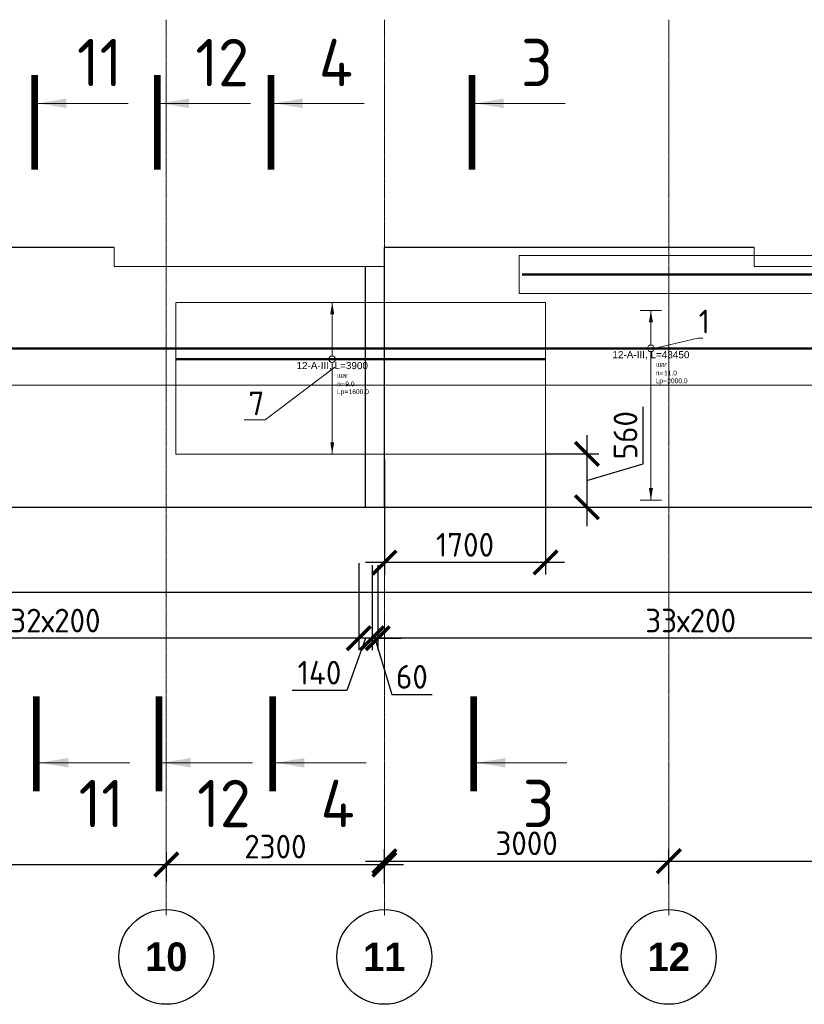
# Model space of a CAD drawing. Header units: millimetres. Extents: x 376598 to 1249954, y -318491 to -22134.
# Tile 149 of 256: x 611822 to 620098, y -135786 to -125399. Entities that reach past the tile are written whole.
import ezdxf
from ezdxf import colors
from ezdxf.entities.mleader import LeaderData, LeaderLine
from ezdxf.enums import TextEntityAlignment as Align
from ezdxf.math import Vec2, Vec3

# ---------------------------------------------------------------- set-up
doc = ezdxf.new("R2010")
doc.units = ezdxf.units.MM
doc.set_wipeout_variables(frame=1)
for name, pattern in [('______5', [1100, 800, -100, 100, -100]), ('________', [0]), ('ACAD_ISO02W100', [15, 12, -3]), ('осевая', [50.8, 31.75, -6.35, 6.35, -6.35])]:
    doc.linetypes.add(name, pattern=pattern)
for name, color, linetype, lineweight in [('Standard', 7, 'Continuous', 25), ('АрмСтер', 2, 'Continuous', 50), ('Оси', 40, '______5', 18), ('подоснова', 151, 'Continuous', 5), ('РАЗМЕРЫ', 1, 'Continuous', 9), ('Узлы', 7, 'Continuous', 0)]:
    doc.layers.add(name, color=color, linetype=linetype, lineweight=lineweight)
doc.layers.add('АрмСтер_атрибуты', color=2, linetype='Continuous', lineweight=0, plot=False)
doc.styles.add('Century Gothic', font='GOTHIC.TTF')
doc.styles.add('GOST-2.304_Type-B', font='GOST_Common.ttf')
doc.styles.get("Standard").update_dxf_attribs({"font": 'arial.ttf'})
doc.styles.add('Аннотативный', font='arial.ttf')
doc.dimstyles.new('СПДС', dxfattribs={"dimscale": 100, "dimtxt": 2.5, "dimasz": 2.5, "dimexe": 1.25, "dimexo": 0, "dimtad": 1, "dimdec": 0, "dimtxsty": 'GOST-2.304_Type-B', "dimblk": 'ARCHTICK', "dimcen": 2.5, "dimdle": 2, "dimadec": 0, "dimazin": 2, "dimtfac": 0.75, "dimtdec": 0, "dimtmove": 1, "dimatfit": 3, "dimfxl": 1, "dimtolj": 1, "dimarcsym": 1})

# ---------------------------------------------------------------- blocks, each defined once
blk = doc.blocks.new('NSY101')
at = {"color": 0, "linetype": 'ByBlock', "lineweight": -2}
blk.add_circle((0, 0), 50, dxfattribs=at)
blk = doc.blocks.new('_ArchTick')
at = {"color": 0, "linetype": 'ByBlock', "const_width": 0.15}
blk.add_lwpolyline([(-0.5, -0.5), (0.5, 0.5)], dxfattribs=at)
blk = doc.blocks.new('*D70')
at = {"layer": 'DEFPOINTS', "color": 0, "lineweight": 0, "transparency": 16777216}
for p in [(613369, -134311), (613369, -134493), (608969, -134525)]:
    blk.add_point(p, dxfattribs=at)
at = {"layer": 'РАЗМЕРЫ', "color": 0, "lineweight": -2, "transparency": 16777216}
for p, q in [((608969, -134525), (608969, -134186)), ((613369, -134493), (613369, -134186)), ((608769, -134311), (613569, -134311))]:
    blk.add_line(p, q, dxfattribs=at)
at = {"layer": 'РАЗМЕРЫ', "color": 0, "lineweight": -2, "transparency": 16777216, "xscale": 250, "yscale": 250, "zscale": 250, "rotation": 180}
blk.add_blockref('_ArchTick', (608969, -134311), dxfattribs=at)
at = {"layer": 'РАЗМЕРЫ', "color": 0, "lineweight": -2, "transparency": 16777216, "xscale": 250, "yscale": 250, "zscale": 250}
blk.add_blockref('_ArchTick', (613369, -134311), dxfattribs=at)
at = {"layer": 'РАЗМЕРЫ', "color": 0, "lineweight": 0, "transparency": 16777216, "insert": (611169, -134123), "char_height": 250, "attachment_point": 5, "style": 'GOST-2.304_Type-B'}
blk.add_mtext('\\A1;4400', dxfattribs=at)
blk = doc.blocks.new('*D71')
at = {"layer": 'DEFPOINTS', "color": 0, "lineweight": 0, "transparency": 16777216}
for p in [(615669, -134311), (613369, -134493), (615669, -134511)]:
    blk.add_point(p, dxfattribs=at)
at = {"layer": 'РАЗМЕРЫ', "color": 0, "lineweight": -2, "transparency": 16777216}
for p, q in [((613369, -134493), (613369, -134186)), ((615669, -134511), (615669, -134186)), ((613169, -134311), (615869, -134311))]:
    blk.add_line(p, q, dxfattribs=at)
at = {"layer": 'РАЗМЕРЫ', "color": 0, "lineweight": -2, "transparency": 16777216, "xscale": 250, "yscale": 250, "zscale": 250, "rotation": 180}
blk.add_blockref('_ArchTick', (613369, -134311), dxfattribs=at)
at = {"layer": 'РАЗМЕРЫ', "color": 0, "lineweight": -2, "transparency": 16777216, "xscale": 250, "yscale": 250, "zscale": 250}
blk.add_blockref('_ArchTick', (615669, -134311), dxfattribs=at)
at = {"layer": 'РАЗМЕРЫ', "color": 0, "lineweight": 0, "transparency": 16777216, "insert": (614519, -134123), "char_height": 250, "attachment_point": 5, "style": 'GOST-2.304_Type-B'}
blk.add_mtext('\\A1;2300', dxfattribs=at)
blk = doc.blocks.new('*D72')
at = {"layer": 'DEFPOINTS', "color": 0, "lineweight": 0, "transparency": 16777216}
for p in [(618669, -134276), (615669, -134511), (618669, -134517)]:
    blk.add_point(p, dxfattribs=at)
at = {"layer": 'РАЗМЕРЫ', "color": 0, "lineweight": -2, "transparency": 16777216}
for p, q in [((615669, -134511), (615669, -134151)), ((618669, -134517), (618669, -134151)), ((615469, -134276), (618869, -134276))]:
    blk.add_line(p, q, dxfattribs=at)
at = {"layer": 'РАЗМЕРЫ', "color": 0, "lineweight": -2, "transparency": 16777216, "xscale": 250, "yscale": 250, "zscale": 250, "rotation": 180}
blk.add_blockref('_ArchTick', (615669, -134276), dxfattribs=at)
at = {"layer": 'РАЗМЕРЫ', "color": 0, "lineweight": -2, "transparency": 16777216, "xscale": 250, "yscale": 250, "zscale": 250}
blk.add_blockref('_ArchTick', (618669, -134276), dxfattribs=at)
at = {"layer": 'РАЗМЕРЫ', "color": 0, "lineweight": 0, "transparency": 16777216, "insert": (617169, -134088), "char_height": 250, "attachment_point": 5, "style": 'GOST-2.304_Type-B'}
blk.add_mtext('\\A1;3000', dxfattribs=at)
blk = doc.blocks.new('*D73')
at = {"layer": 'DEFPOINTS', "color": 0, "lineweight": 0, "transparency": 16777216}
for p in [(622469, -134053), (622469, -134276), (618669, -134517)]:
    blk.add_point(p, dxfattribs=at)
at = {"layer": 'РАЗМЕРЫ', "color": 0, "lineweight": -2, "transparency": 16777216}
for p, q in [((622469, -134053), (622469, -134401)), ((618669, -134517), (618669, -134151)), ((618469, -134276), (622669, -134276))]:
    blk.add_line(p, q, dxfattribs=at)
at = {"layer": 'РАЗМЕРЫ', "color": 0, "lineweight": -2, "transparency": 16777216, "xscale": 250, "yscale": 250, "zscale": 250, "rotation": 180}
blk.add_blockref('_ArchTick', (618669, -134276), dxfattribs=at)
at = {"layer": 'РАЗМЕРЫ', "color": 0, "lineweight": -2, "transparency": 16777216, "xscale": 250, "yscale": 250, "zscale": 250}
blk.add_blockref('_ArchTick', (622469, -134276), dxfattribs=at)
at = {"layer": 'РАЗМЕРЫ', "color": 0, "lineweight": 0, "transparency": 16777216, "insert": (620569, -134088), "char_height": 250, "attachment_point": 5, "style": 'GOST-2.304_Type-B'}
blk.add_mtext('\\A1;3800', dxfattribs=at)
blk = doc.blocks.new('*D113')
at = {"layer": 'DEFPOINTS', "color": 0, "lineweight": 0, "transparency": 16777216}
for p in [(615599, -131152, -360), (622198, -131132, -720), (615599, -131925)]:
    blk.add_point(p, dxfattribs=at)
at = {"layer": 'РАЗМЕРЫ', "color": 0, "lineweight": -2, "transparency": 16777216}
for p, q in [((615599, -131152), (615599, -132050)), ((622198, -131132), (622198, -132050)), ((622398, -131925), (615399, -131925))]:
    blk.add_line(p, q, dxfattribs=at)
at = {"layer": 'РАЗМЕРЫ', "color": 0, "lineweight": -2, "transparency": 16777216, "xscale": 250, "yscale": 250, "zscale": 250, "rotation": 180}
blk.add_blockref('_ArchTick', (615599, -131925), dxfattribs=at)
at = {"layer": 'РАЗМЕРЫ', "color": 0, "lineweight": -2, "transparency": 16777216, "xscale": 250, "yscale": 250, "zscale": 250}
blk.add_blockref('_ArchTick', (622198, -131925), dxfattribs=at)
at = {"layer": 'РАЗМЕРЫ', "color": 0, "lineweight": 0, "transparency": 16777216, "insert": (618899, -131738), "char_height": 250, "attachment_point": 5, "style": 'GOST-2.304_Type-B'}
blk.add_mtext('\\A1;33х200', dxfattribs=at)
blk = doc.blocks.new('*D120')
at = {"layer": 'DEFPOINTS', "color": 0, "lineweight": 0, "transparency": 16777216}
for p in [(615538, -131152, -360), (615599, -131433), (615538, -131925)]:
    blk.add_point(p, dxfattribs=at)
at = {"layer": 'РАЗМЕРЫ', "color": 0, "lineweight": -2, "transparency": 16777216}
for p, q in [((615538, -131152), (615538, -132050)), ((615599, -131433), (615599, -132050)), ((615538, -131925), (615288, -131925)), ((615599, -131925), (615538, -131925)), ((615599, -131925), (615538, -131925)), ((615569, -131925), (615747, -132519)), ((615599, -131925), (615849, -131925)), ((615747, -132519), (616172, -132519))]:
    blk.add_line(p, q, dxfattribs=at)
at = {"layer": 'РАЗМЕРЫ', "color": 0, "lineweight": -2, "transparency": 16777216, "xscale": 250, "yscale": 250, "zscale": 250}
blk.add_blockref('_ArchTick', (615538, -131925), dxfattribs=at)
at = {"layer": 'РАЗМЕРЫ', "color": 0, "lineweight": -2, "transparency": 16777216, "xscale": 250, "yscale": 250, "zscale": 250, "rotation": 180}
blk.add_blockref('_ArchTick', (615599, -131925), dxfattribs=at)
at = {"layer": 'РАЗМЕРЫ', "color": 0, "lineweight": 0, "transparency": 16777216, "insert": (615959, -132332), "char_height": 250, "attachment_point": 5, "style": 'GOST-2.304_Type-B'}
blk.add_mtext('\\A1;60', dxfattribs=at)
blk = doc.blocks.new('*D121')
at = {"layer": 'DEFPOINTS', "color": 0, "lineweight": 0, "transparency": 16777216}
for p in [(615398, -131132, -720), (615538, -131152, -360), (615398, -131925)]:
    blk.add_point(p, dxfattribs=at)
at = {"layer": 'РАЗМЕРЫ', "color": 0, "lineweight": -2, "transparency": 16777216}
for p, q in [((615398, -131132), (615398, -132050)), ((615538, -131152), (615538, -132050)), ((615738, -131925), (615198, -131925)), ((615468, -131925), (615271, -132476)), ((615271, -132476), (614696, -132476))]:
    blk.add_line(p, q, dxfattribs=at)
at = {"layer": 'РАЗМЕРЫ', "color": 0, "lineweight": -2, "transparency": 16777216, "xscale": 250, "yscale": 250, "zscale": 250, "rotation": 180}
blk.add_blockref('_ArchTick', (615398, -131925), dxfattribs=at)
at = {"layer": 'РАЗМЕРЫ', "color": 0, "lineweight": -2, "transparency": 16777216, "xscale": 250, "yscale": 250, "zscale": 250}
blk.add_blockref('_ArchTick', (615538, -131925), dxfattribs=at)
at = {"layer": 'РАЗМЕРЫ', "color": 0, "lineweight": 0, "transparency": 16777216, "insert": (614984, -132288), "char_height": 250, "attachment_point": 5, "style": 'GOST-2.304_Type-B'}
blk.add_mtext('\\A1;140', dxfattribs=at)
blk = doc.blocks.new('*D122')
at = {"layer": 'DEFPOINTS', "color": 0, "lineweight": 0, "transparency": 16777216}
for p in [(608998, -131132, -720), (615398, -131132, -720), (608998, -131925)]:
    blk.add_point(p, dxfattribs=at)
at = {"layer": 'РАЗМЕРЫ', "color": 0, "lineweight": -2, "transparency": 16777216}
for p, q in [((608998, -131132), (608998, -132050)), ((615398, -131132), (615398, -132050)), ((615598, -131925), (608798, -131925))]:
    blk.add_line(p, q, dxfattribs=at)
at = {"layer": 'РАЗМЕРЫ', "color": 0, "lineweight": -2, "transparency": 16777216, "xscale": 250, "yscale": 250, "zscale": 250, "rotation": 180}
blk.add_blockref('_ArchTick', (608998, -131925), dxfattribs=at)
at = {"layer": 'РАЗМЕРЫ', "color": 0, "lineweight": -2, "transparency": 16777216, "xscale": 250, "yscale": 250, "zscale": 250}
blk.add_blockref('_ArchTick', (615398, -131925), dxfattribs=at)
at = {"layer": 'РАЗМЕРЫ', "color": 0, "lineweight": 0, "transparency": 16777216, "insert": (612198, -131738), "char_height": 250, "attachment_point": 5, "style": 'GOST-2.304_Type-B'}
blk.add_mtext('\\A1;32х200', dxfattribs=at)
blk = doc.blocks.new('*U146')
at = {"layer": 'РАЗМЕРЫ', "ltscale": 15}
blk.add_line((0, -22800), (0, 20400), dxfattribs=at)
at = {"layer": 'АрмСтер_атрибуты', "style": 'Аннотативный', "flags": 8}
blk.add_attdef('ПОЗ', (110, 30), '', height=75, dxfattribs=at)
blk.add_attdef('НАИМЕНОВАНИЕ', text='', height=75, dxfattribs=at).set_placement((0, -29), align=Align.TOP_CENTER)
at = {"layer": 'АрмСтер_атрибуты', "color": 215, "style": 'Аннотативный'}
for tag, p, flags in [('ШАГ', (191, -194), 10), ('КОЛ', (138, -285), 8), ('ШИРИНА', (173, -368), 8)]:
    blk.add_attdef(tag, p, '', height=50, dxfattribs=dict(at, flags=flags))
at = {"layer": 'АрмСтер_атрибуты', "flags": 9}
for tag, p in [('МАССА', (-2096, -410)), ('ОБОЗНАЧЕНИЕ', (-2096, -524))]:
    blk.add_attdef(tag, p, '', height=75, dxfattribs=at)
blk = doc.blocks.new('*U147')
at = {"layer": 'РАЗМЕРЫ'}
for p, q in [((112, 400), (-112, 400)), ((112, -1600), (-112, -1600))]:
    blk.add_line(p, q, dxfattribs=at)
at = {"layer": 'РАЗМЕРЫ', "ltscale": 15}
blk.add_line((0, -1600), (0, 400), dxfattribs=at)
at = {"layer": 'РАЗМЕРЫ'}
for points in [[(0, 400), (21, 275), (-21, 275)], [(0, -1600), (21, -1475), (-21, -1475)]]:
    blk.add_solid(points, dxfattribs=at)
at = {"layer": 'АрмСтер_атрибуты', "color": 215, "ltscale": 15, "style": 'Аннотативный'}
for s, p in [('шаг', (51, -194)), ('n=', (51, -285)), ('Lр=', (50, -368))]:
    blk.add_text(s, height=50, dxfattribs=at).set_placement(p)
at = {"layer": 'АрмСтер_атрибуты', "flags": 9}
for tag, p in [('МАССА', (-3472, 4790)), ('ОБОЗНАЧЕНИЕ', (-3472, 4676))]:
    blk.add_attdef(tag, p, '', height=75, dxfattribs=at)
at = {"layer": 'АрмСтер_атрибуты', "style": 'Аннотативный', "flags": 8}
blk.add_attdef('ПОЗ', (110, 30), '', height=75, dxfattribs=at)
at = {"layer": 'АрмСтер_атрибуты', "color": 215, "style": 'Аннотативный'}
for tag, p, flags in [('ШАГ', (191, -194), 10), ('КОЛ', (138, -285), 8), ('ШИРИНА', (173, -368), 8)]:
    blk.add_attdef(tag, p, '', height=50, dxfattribs=dict(at, flags=flags))
at = {"linetype": 'Continuous', "lineweight": 0}
blk.add_wipeout([(35, 0), (28, 21), (11, 33), (-11, 33), (-28, 21), (-35, 0), (-28, -21), (-11, -33), (11, -33), (28, -21)], dxfattribs=at)
at = {"color": 0, "linetype": 'ByBlock', "lineweight": -2, "ltscale": 100}
blk.add_line((-33011, 0), (10439, 0), dxfattribs=at)
at = {"layer": 'РАЗМЕРЫ'}
blk.add_circle((0, 0), 35, dxfattribs=at)
at = {"layer": 'АрмСтер_атрибуты', "style": 'Аннотативный', "flags": 8}
blk.add_attdef('НАИМЕНОВАНИЕ', text='', height=75, dxfattribs=at).set_placement((0, -29), align=Align.TOP_CENTER)
blk = doc.blocks.new('_None')
blk = doc.blocks.new('*U148')
at = {"layer": 'РАЗМЕРЫ'}
for p, q in [((112, 200), (-112, 200)), ((112, -200), (-112, -200))]:
    blk.add_line(p, q, dxfattribs=at)
at = {"layer": 'РАЗМЕРЫ', "ltscale": 15}
blk.add_line((0, -200), (0, 200), dxfattribs=at)
at = {"layer": 'РАЗМЕРЫ'}
for points in [[(0, 200), (21, 75), (-21, 75)], [(0, -200), (21, -75), (-21, -75)]]:
    blk.add_solid(points, dxfattribs=at)
at = {"layer": 'АрмСтер_атрибуты', "color": 215, "ltscale": 15, "style": 'Аннотативный'}
for s, p in [('шаг', (51, -194)), ('n=', (51, -285)), ('Lр=', (50, -368))]:
    blk.add_text(s, height=50, dxfattribs=at).set_placement(p)
at = {"layer": 'АрмСтер_атрибуты', "flags": 9}
for tag, p in [('МАССА', (3806, 4790)), ('ОБОЗНАЧЕНИЕ', (3806, 4676))]:
    blk.add_attdef(tag, p, '', height=75, dxfattribs=at)
at = {"layer": 'АрмСтер_атрибуты', "style": 'Аннотативный', "flags": 8}
blk.add_attdef('ПОЗ', (110, 30), '', height=75, dxfattribs=at)
at = {"layer": 'АрмСтер_атрибуты', "color": 215, "style": 'Аннотативный'}
for tag, p, flags in [('ШАГ', (191, -194), 10), ('КОЛ', (138, -285), 8), ('ШИРИНА', (173, -368), 8)]:
    blk.add_attdef(tag, p, '', height=50, dxfattribs=dict(at, flags=flags))
at = {"linetype": 'Continuous', "lineweight": 0}
blk.add_wipeout([(35, 0), (28, 21), (11, 33), (-11, 33), (-28, 21), (-35, 0), (-28, -21), (-11, -33), (11, -33), (28, -21)], dxfattribs=at)
at = {"color": 0, "linetype": 'ByBlock', "lineweight": -2, "ltscale": 100}
blk.add_line((-6683, 0), (5112, 0), dxfattribs=at)
at = {"layer": 'РАЗМЕРЫ'}
blk.add_circle((0, 0), 35, dxfattribs=at)
at = {"layer": 'АрмСтер_атрибуты', "style": 'Аннотативный', "flags": 8}
blk.add_attdef('НАИМЕНОВАНИЕ', text='', height=75, dxfattribs=at).set_placement((0, -29), align=Align.TOP_CENTER)
blk = doc.blocks.new('*U754')
at = {"layer": 'РАЗМЕРЫ'}
for p, q in [((112, 600), (-112, 600)), ((112, -1000), (-112, -1000))]:
    blk.add_line(p, q, dxfattribs=at)
at = {"layer": 'РАЗМЕРЫ', "ltscale": 15}
blk.add_line((0, -1000), (0, 600), dxfattribs=at)
at = {"layer": 'РАЗМЕРЫ'}
for points in [[(0, 600), (21, 475), (-21, 475)], [(0, -1000), (21, -875), (-21, -875)]]:
    blk.add_solid(points, dxfattribs=at)
at = {"layer": 'АрмСтер_атрибуты', "color": 215, "ltscale": 15, "style": 'Аннотативный'}
for s, p in [('шаг', (51, -194)), ('n=', (51, -285)), ('Lр=', (50, -368))]:
    blk.add_text(s, height=50, dxfattribs=at).set_placement(p)
at = {"layer": 'АрмСтер_атрибуты', "flags": 9}
for tag, p in [('МАССА', (8340, 4790)), ('ОБОЗНАЧЕНИЕ', (8340, 4676))]:
    blk.add_attdef(tag, p, '', height=75, dxfattribs=at)
at = {"layer": 'АрмСтер_атрибуты', "style": 'Аннотативный', "flags": 8}
blk.add_attdef('ПОЗ', (110, 30), '', height=75, dxfattribs=at)
at = {"layer": 'АрмСтер_атрибуты', "color": 215, "style": 'Аннотативный'}
for tag, p, flags in [('ШАГ', (191, -194), 10), ('КОЛ', (138, -285), 8), ('ШИРИНА', (173, -368), 8)]:
    blk.add_attdef(tag, p, '', height=50, dxfattribs=dict(at, flags=flags))
at = {"linetype": 'Continuous', "lineweight": 0}
blk.add_wipeout([(35, 0), (28, 21), (11, 33), (-11, 33), (-28, 21), (-35, 0), (-28, -21), (-11, -33), (11, -33), (28, -21)], dxfattribs=at)
at = {"color": 0, "linetype": 'ByBlock', "lineweight": -2, "ltscale": 100}
blk.add_line((-1649, 0), (2251, 0), dxfattribs=at)
at = {"layer": 'РАЗМЕРЫ'}
blk.add_circle((0, 0), 35, dxfattribs=at)
at = {"layer": 'АрмСтер_атрибуты', "style": 'Аннотативный', "flags": 8}
blk.add_attdef('НАИМЕНОВАНИЕ', text='', height=75, dxfattribs=at).set_placement((0, -29), align=Align.TOP_CENTER)
blk = doc.blocks.new('*D757')
at = {"layer": 'DEFPOINTS', "color": 0, "lineweight": 0, "transparency": 16777216}
for p in [(617369, -129981, -720), (617493, -130542), (617805, -130542)]:
    blk.add_point(p, dxfattribs=at)
at = {"layer": 'РАЗМЕРЫ', "color": 0, "lineweight": -2, "transparency": 16777216}
for p, q in [((618399, -130083), (618399, -129483)), ((617805, -129781), (617805, -130742)), ((617369, -129981), (617930, -129981)), ((617805, -130262), (618399, -130083)), ((617493, -130542), (617930, -130542))]:
    blk.add_line(p, q, dxfattribs=at)
at = {"layer": 'РАЗМЕРЫ', "color": 0, "lineweight": -2, "transparency": 16777216, "xscale": 250, "yscale": 250, "zscale": 250}
for p, rotation in [((617805, -129981), 90), ((617805, -130542), 270)]:
    blk.add_blockref('_ArchTick', p, dxfattribs=dict(at, rotation=rotation))
at = {"layer": 'РАЗМЕРЫ', "color": 0, "lineweight": 0, "transparency": 16777216, "insert": (618212, -129783), "char_height": 250, "attachment_point": 5, "rotation": 90, "style": 'GOST-2.304_Type-B'}
blk.add_mtext('\\A1;560', dxfattribs=at)
blk = doc.blocks.new('*D758')
at = {"layer": 'DEFPOINTS', "color": 0, "lineweight": 0, "transparency": 16777216}
for p in [(615669, -130039), (617369, -129959, -720), (615669, -131126)]:
    blk.add_point(p, dxfattribs=at)
at = {"layer": 'РАЗМЕРЫ', "color": 0, "lineweight": -2, "transparency": 16777216}
for p, q in [((615669, -130039), (615669, -131251)), ((617369, -129959), (617369, -131251)), ((617569, -131126), (615469, -131126))]:
    blk.add_line(p, q, dxfattribs=at)
at = {"layer": 'РАЗМЕРЫ', "color": 0, "lineweight": -2, "transparency": 16777216, "xscale": 250, "yscale": 250, "zscale": 250, "rotation": 180}
blk.add_blockref('_ArchTick', (615669, -131126), dxfattribs=at)
at = {"layer": 'РАЗМЕРЫ', "color": 0, "lineweight": -2, "transparency": 16777216, "xscale": 250, "yscale": 250, "zscale": 250}
blk.add_blockref('_ArchTick', (617369, -131126), dxfattribs=at)
at = {"layer": 'РАЗМЕРЫ', "color": 0, "lineweight": 0, "transparency": 16777216, "insert": (616519, -130939), "char_height": 250, "attachment_point": 5, "style": 'GOST-2.304_Type-B'}
blk.add_mtext('\\A1;1700', dxfattribs=at)

msp = doc.modelspace()

# ---------------------------------------------------------------- linework, layer by layer
at = {"color": 7, "linetype": 'Continuous', "lineweight": 25, "transparency": 33554687}
for p, q in [((581568.5, -130541.8), (629218.5, -130541.8)), ((629218.5, -131441.8), (581568.5, -131441.8))]:
    msp.add_line(p, q, dxfattribs=at)
at = {"layer": 'Standard', "color": 7, "linetype": '________', "lineweight": 25, "transparency": 33554687}
for p, q in [((612818.5, -127801.8), (608968.5, -127801.8)), ((615668.5, -130541.8), (615668.5, -127801.8)), ((619568.6, -127801.8), (615668.5, -127801.8)), ((615468.5, -130541.8), (615468.5, -128001.8))]:
    msp.add_line(p, q, dxfattribs=at)
at = {"layer": 'Оси', "color": 16, "linetype": 'осевая', "lineweight": 0, "ltscale": 0.5, "transparency": 33554687}
for p, q in [((613368.5, -125399.5), (613368.5, -134850.4)), ((615668.5, -125399.5), (615668.5, -134850.4)), ((618668.5, -125399.5), (618668.5, -134850.4))]:
    msp.add_line(p, q, dxfattribs=at)
at = {"layer": 'Узлы', "color": 1, "linetype": 'Continuous', "lineweight": 0}
for p, q in [((612014.5, -126281.9, -520), (612964.5, -126281.9, -520)), ((613307.7, -126281.9, -520), (614257.7, -126281.9, -520)), ((614507.1, -126281.9, -520), (615457.1, -126281.9, -520)), ((616626.8, -126281.9, -520), (617576.8, -126281.9, -520)), ((612032.6, -133237.9, -320), (612982.6, -133237.9, -320)), ((613325.9, -133237.9, -320), (614275.9, -133237.9, -320)), ((614525.3, -133237.9, -320), (615475.3, -133237.9, -320)), ((616644.9, -133237.9, -320), (617594.9, -133237.9, -320))]:
    msp.add_line(p, q, dxfattribs=at)
at = {"layer": 'Узлы', "color": 1, "linetype": 'Continuous', "lineweight": 0, "const_width": 70}
for points, elevation in [([(611979.5, -125981.9), (611979.5, -126981.9)], -520), ([(613272.7, -125981.9), (613272.7, -126981.9)], -520), ([(614472.1, -125981.9), (614472.1, -126981.9)], -520), ([(616591.8, -125981.9), (616591.8, -126981.9)], -520), ([(611997.6, -133537.9), (611997.6, -132537.9)], -320), ([(613290.9, -133537.9), (613290.9, -132537.9)], -320), ([(614490.3, -133537.9), (614490.3, -132537.9)], -320), ([(616609.9, -133537.9), (616609.9, -132537.9)], -320)]:
    msp.add_lwpolyline(points, dxfattribs=dict(at, elevation=elevation))
at = {"layer": 'Узлы', "color": 1, "linetype": 'Continuous', "lineweight": 0}
for points in [[(612014.5, -126281.9, -520), (612314.9, -126332.1, -520), (612314.9, -126231.6, -520)], [(613307.7, -126281.9, -520), (613608.2, -126332.1, -520), (613608.2, -126231.6, -520)], [(614507.1, -126281.9, -520), (614807.6, -126332.1, -520), (614807.6, -126231.6, -520)], [(616626.8, -126281.9, -520), (616927.3, -126332.1, -520), (616927.3, -126231.6, -520)], [(612032.6, -133237.9, -320), (612333.1, -133288.2, -320), (612333.1, -133187.7, -320)], [(613325.9, -133237.9, -320), (613626.3, -133288.2, -320), (613626.3, -133187.7, -320)], [(614525.3, -133237.9, -320), (614825.7, -133288.2, -320), (614825.7, -133187.7, -320)], [(616644.9, -133237.9, -320), (616945.4, -133288.2, -320), (616945.4, -133187.7, -320)]]:
    msp.add_solid(points, dxfattribs=at)

# ---------------------------------------------------------------- block references
at = {"layer": 'Оси', "color": 16, "linetype": 'Continuous', "lineweight": 25, "transparency": 33554687, "xscale": 9.999999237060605, "yscale": 9.999999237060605, "zscale": 9.999999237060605}
for p in [(613368, -135286.3), (615668, -135286.3), (618668, -135286.3)]:
    msp.add_blockref('NSY101', p, dxfattribs=at)

# ---------------------------------------------------------------- texts
at = {"layer": 'Оси', "color": 16, "linetype": 'Continuous', "lineweight": 25, "transparency": 33554687, "char_height": 300, "width": 620, "attachment_point": 5, "style": 'Century Gothic'}
for s, insert in [('\\A1;{\\fCentury Gothic|i0|b1;\\H300.000000;\\W1.000000;\\C16;10}\\P', (613368, -135286.3)), ('\\A1;{\\fCentury Gothic|i0|b1;\\H300.000000;\\W1.000000;\\C16;12}\\P', (618668, -135286.3)), ('\\A1;{\\fCentury Gothic|i0|b1;\\H300.000000;\\W1.000000;\\C16;11}\\P', (615668, -135286.3))]:
    msp.add_mtext(s, dxfattribs=dict(at, insert=insert))
at = {"layer": 'Узлы', "color": 1, "linetype": 'Continuous', "lineweight": 0, "char_height": 500, "attachment_point": 5, "style": 'GOST-2.304_Type-B'}
for s, insert in [('11', (612664.5, -125851.9, -520)), ('12', (613957.7, -125851.9, -520)), ('4', (615157.1, -125851.9, -520)), ('3', (617276.8, -125851.9, -520)), ('11', (612682.6, -133667.9, -320)), ('12', (613975.9, -133667.9, -320)), ('4', (615175.3, -133667.9, -320)), ('3', (617294.9, -133667.9, -320))]:
    msp.add_mtext_dynamic_manual_height_columns(s, width=723.88, gutter_width=25, heights=[0], dxfattribs=dict(at, insert=insert))

# ---------------------------------------------------------------- dimensions: what is measured, and where the dimension line sits
at = {"layer": 'РАЗМЕРЫ', "color": 1, "lineweight": 0}
for base, p1, p2, text, picture, middle in [((608998.4, -131925.3), (615398.4, -131132, -720), (608998.4, -131132, -720), '32х200', '*D122', (612198.4, -131737.8)), ((615598.7, -131925.3), (622198.4, -131132, -720), (615598.7, -131152, -360), '33х200', '*D113', (618898.5, -131737.8))]:
    dim = msp.add_linear_dim(base=base, p1=p1, p2=p2, text=text, dimstyle='СПДС', dxfattribs=at)
    dim.commit()
    dim.dimension.update_dxf_attribs({"geometry": picture, "text_midpoint": middle})
dim = msp.add_linear_dim(base=(615398.4, -131925.3), p1=(615538.4, -131152, -360), p2=(615398.4, -131132, -720), dimstyle='СПДС', dxfattribs=at)
dim.commit()
dim.dimension.update_dxf_attribs({"geometry": '*D121', "text_midpoint": (615208.8, -132475.7), "dimtype": 160})
for base, p1, p2, picture, middle in [((615538.4, -131925.3), (615598.7, -131432.7), (615538.4, -131152, -360), '*D120', (615809.2, -132331.5)), ((613368.5, -134310.8), (608968.5, -134525.4), (613368.5, -134493.3), '*D70', (611168.5, -134123.3)), ((615668.5, -134310.8), (613368.5, -134493.3), (615668.5, -134510.9), '*D71', (614518.5, -134123.3)), ((618668.5, -134276), (615668.5, -134510.9), (618668.5, -134516.5), '*D72', (617168.5, -134088.5)), ((622468.5, -134276), (618668.5, -134516.5), (622468.5, -134053.5), '*D73', (620568.5, -134088.5))]:
    dim = msp.add_linear_dim(base=base, p1=p1, p2=p2, dimstyle='СПДС', dxfattribs=at)
    dim.commit()
    dim.dimension.update_dxf_attribs({"geometry": picture, "text_midpoint": middle})

# ---------------------------------------------------------------- next in the draw order: block references
at = {"layer": 'АрмСтер', "ltscale": 15, "rotation": 90}
msp.add_blockref('*U146', (605956.5, -129254.2, -360), dxfattribs=at)

# ---------------------------------------------------------------- next in the draw order: linework, layer by layer
at = {"layer": 'РАЗМЕРЫ', "color": 4}
for points in [[(615668.5, -127801.8), (615668.5, -128001.8), (612818.5, -128001.8), (612818.5, -127801.8)], [(622468.5, -127801.8), (622468.5, -128001.8), (619568.6, -128001.8), (619568.6, -127801.8)]]:
    msp.add_lwpolyline(points, dxfattribs=at)

# ---------------------------------------------------------------- next in the draw order: block references
at = {"layer": 'АрмСтер', "ltscale": 15}
ref = msp.add_blockref('*U147', (618480.1, -128866.4, -720), dxfattribs=at)
ref.add_attrib('НАИМЕНОВАНИЕ', '12-A-III, L=43450', dxfattribs={"layer": 'АрмСтер_атрибуты', "height": 75, "style": 'Аннотативный', "flags": 8}).set_placement((618480.1, -128895.7, -720), align=Align.TOP_CENTER)
ref.add_attrib('КОЛ', '11.0', (618618.2, -129151.5, -720), dxfattribs={"layer": 'АрмСтер_атрибуты', "color": 215, "height": 50, "style": 'Аннотативный', "flags": 8})
ref.add_attrib('ШИРИНА', '2000.0', (618653, -129234.2, -720), dxfattribs={"layer": 'АрмСтер_атрибуты', "color": 215, "height": 50, "style": 'Аннотативный', "flags": 8})

# ---------------------------------------------------------------- next in the draw order: leaders
at = {"layer": 'подоснова'}
ml = msp.add_multileader_mtext('Standard', dxfattribs=at)
ml.set_content('1', color=256, style='GOST-2.304_Type-B')
ml.set_leader_properties(color=256, linetype='ByLayer', lineweight=15)
ml.set_arrow_properties(name='NONE')
ml.build(insert=Vec2(0, 0))
ml.multileader.update_dxf_attribs({"text_left_attachment_type": 6, "text_right_attachment_type": 6, "dogleg_length": 10, "arrow_head_size": 18})
ctx = ml.context
ctx.base_point, ctx.char_height, ctx.arrow_head_size, ctx.landing_gap_size, ctx.plane_origin = Vec3(618985.9, -128758.3), 250, 18, 20, Vec3(617991.4, -126995.2)
ctx.left_attachment, ctx.right_attachment, ctx.text_align_type = 6, 6, 1
notes = []
notes.append((ctx, [(0, (1, 1, 0), (618975.9, -128758.3), (1, 0), 10, [(0, [(618512.5, -128866.4)], 0, [])])]))
ctx.mtext.insert, ctx.mtext.width, ctx.mtext.alignment, ctx.mtext.flow_direction = Vec3(619043.4, -128458.3), 22.898, 2, 5
for ctx, leaders in notes:
    for number, flags, end, landing, length, lines in leaders:
        leader = LeaderData()
        leader.index, (leader.has_last_leader_line, leader.has_dogleg_vector, leader.attachment_direction) = number, flags
        leader.last_leader_point, leader.dogleg_vector, leader.dogleg_length = Vec3(end), Vec3(landing), length
        for number, points, colour, breaks in lines:
            line = LeaderLine()
            line.index, line.vertices, line.color, line.breaks = number, Vec3.list(points), colors.encode_raw_color(colour), breaks
            leader.lines.append(line)
        ctx.leaders.append(leader)

# ---------------------------------------------------------------- next in the draw order: block references
at = {"layer": 'АрмСтер', "ltscale": 15}
ref = msp.add_blockref('*U148', (623806.7, -128086.8), dxfattribs=at)
ref.add_attrib('НАИМЕНОВАНИЕ', '12-A-III, L=11795', dxfattribs={"layer": 'АрмСтер_атрибуты', "height": 75, "style": 'Аннотативный', "flags": 8}).set_placement((623806.7, -128116.2), align=Align.TOP_CENTER)
ref.add_attrib('КОЛ', '3.0', (623944.7, -128371.9), dxfattribs={"layer": 'АрмСтер_атрибуты', "color": 215, "height": 50, "style": 'Аннотативный', "flags": 8})
ref.add_attrib('ШИРИНА', '400.0', (623979.5, -128454.6), dxfattribs={"layer": 'АрмСтер_атрибуты', "color": 215, "height": 50, "style": 'Аннотативный', "flags": 8})

# ---------------------------------------------------------------- next in the draw order: linework, layer by layer
at = {"layer": 'РАЗМЕРЫ', "color": 4}
msp.add_lwpolyline([(617090.7, -127886.8), (628918.5, -127886.8), (628918.5, -128286.8), (617090.7, -128286.8)], close=True, dxfattribs=at)

# ---------------------------------------------------------------- next in the draw order: block references
at = {"layer": 'АрмСтер', "ltscale": 15}
ref = msp.add_blockref('*U754', (615118.4, -128981.4, -720), dxfattribs=at)
ref.add_attrib('НАИМЕНОВАНИЕ', '12-A-III, L=3900', dxfattribs={"layer": 'АрмСтер_атрибуты', "height": 75, "style": 'Аннотативный', "flags": 8}).set_placement((615118.4, -129010.7, -720), align=Align.TOP_CENTER)
ref.add_attrib('КОЛ', '9.0', (615256.5, -129266.5, -720), dxfattribs={"layer": 'АрмСтер_атрибуты', "color": 215, "height": 50, "style": 'Аннотативный', "flags": 8})
ref.add_attrib('ШИРИНА', '1600.0', (615291.3, -129349.2, -720), dxfattribs={"layer": 'АрмСтер_атрибуты', "color": 215, "height": 50, "style": 'Аннотативный', "flags": 8})

# ---------------------------------------------------------------- next in the draw order: linework, layer by layer
at = {"layer": 'РАЗМЕРЫ', "color": 4, "linetype": 'ACAD_ISO02W100', "ltscale": 0.5, "elevation": -720}
msp.add_lwpolyline([(613469, -128381.4), (617369, -128381.4), (617369, -129981.4), (613469, -129981.4)], close=True, dxfattribs=at)

# ---------------------------------------------------------------- next in the draw order: dimensions: what is measured, and where the dimension line sits
at = {"layer": 'РАЗМЕРЫ', "color": 4, "lineweight": 0}
dim = msp.add_linear_dim(base=(617805.3, -130541.8), p1=(617369, -129981.4, -720), p2=(617493.3, -130541.8), angle=90, dimstyle='СПДС', dxfattribs=at)
dim.commit()
dim.dimension.update_dxf_attribs({"geometry": '*D757', "text_midpoint": (618211.6, -130021)})
dim = msp.add_linear_dim(base=(615668.5352, -131126.4432), p1=(617368.9989, -129958.8123, -720), p2=(615668.5352, -130038.9951), dimstyle='СПДС', dxfattribs=at)
dim.commit()
dim.dimension.update_dxf_attribs({"geometry": '*D758', "text_midpoint": (616518.767, -130938.9432)})

# ---------------------------------------------------------------- next in the draw order: leaders
at = {"layer": 'подоснова'}
ml = msp.add_multileader_mtext('Standard', dxfattribs=at)
ml.set_content('7', color=256, style='GOST-2.304_Type-B')
ml.set_leader_properties(color=256, linetype='ByLayer', lineweight=15)
ml.set_arrow_properties(name='NONE')
ml.build(insert=Vec2(0, 0))
ml.multileader.update_dxf_attribs({"text_left_attachment_type": 6, "text_right_attachment_type": 6, "dogleg_length": 10, "arrow_head_size": 18})
ctx = ml.context
ctx.base_point, ctx.char_height, ctx.arrow_head_size, ctx.landing_gap_size, ctx.plane_origin = Vec3(614235.9, -129622), 250, 18, 20, Vec3(614667.5, -127228.5)
ctx.left_attachment, ctx.right_attachment, ctx.text_align_type = 6, 6, 1
notes = []
notes.append((ctx, [(1, (1, 1, 0), (614411.1, -129622), (-1, 0), 10, [(0, [(615145.4, -129066.4)], 0, [])])]))
ctx.mtext.insert, ctx.mtext.alignment, ctx.mtext.flow_direction = Vec3(614318.5, -129322), 2, 5
for ctx, leaders in notes:
    for number, flags, end, landing, length, lines in leaders:
        leader = LeaderData()
        leader.index, (leader.has_last_leader_line, leader.has_dogleg_vector, leader.attachment_direction) = number, flags
        leader.last_leader_point, leader.dogleg_vector, leader.dogleg_length = Vec3(end), Vec3(landing), length
        for number, points, colour, breaks in lines:
            line = LeaderLine()
            line.index, line.vertices, line.color, line.breaks = number, Vec3.list(points), colors.encode_raw_color(colour), breaks
            leader.lines.append(line)
        ctx.leaders.append(leader)

doc.saveas('drawing.dxf')
